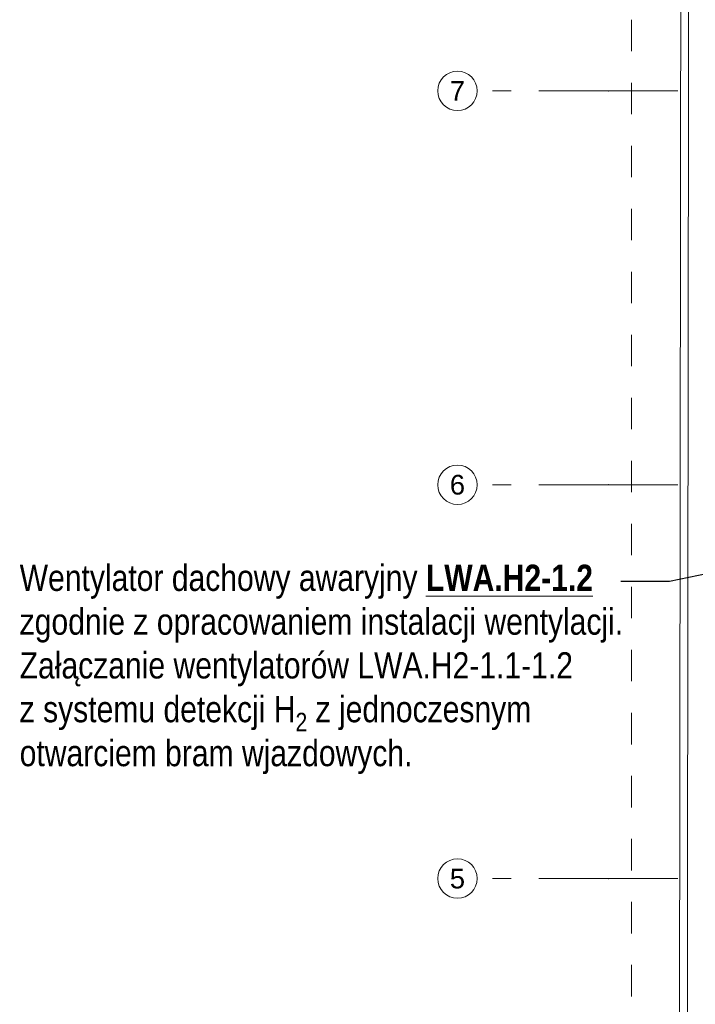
# Model space of a CAD drawing. Header units: millimetres. Extents: x -70269 to 35056, y -51814 to 48966.
# Tile 128 of 220: x -43575 to -38429, y 16823 to 24323. Entities that reach past the tile are written whole.
import ezdxf
from ezdxf import colors
from ezdxf.entities.mleader import LeaderData, LeaderLine
from ezdxf.enums import TextEntityAlignment as Align
from ezdxf.math import Vec2, Vec3

# ---------------------------------------------------------------- set-up
doc = ezdxf.new("R2010")
doc.units = ezdxf.units.MM
doc.linetypes.add('Przerywana', pattern=[48, 24, -24])
doc.linetypes.add('Przerywana podwójnie', pattern=[109.361107, 52.916665, -21.166666, 14.111111, -21.166666])
for name, color, linetype, lineweight, true_color in [('103-Z Zakres opracowania_Nr_pióra__95', 7, 'Continuous', 140, 0x7c7c7c), ('280-A Dachy Powłoki_Nr_pióra__95', 7, 'Continuous', 20, 0x7c7c7c), ('410-K Osie główne_Nr_pióra__95', 7, 'Continuous', 20, 0x7c7c7c), ('420-K Ściany_Nr_pióra__95', 7, 'Continuous', 20, 0x7c7c7c)]:
    doc.layers.add(name, color=color, linetype=linetype, lineweight=lineweight, true_color=true_color)
for name, color, linetype, lineweight in [('410-K Osie główne_Nr_pióra__11', 7, 'Continuous', 0), ('IS_Wentylacja_Opis', 7, 'Continuous', 13), ('XREF', 8, 'Continuous', 9)]:
    doc.layers.add(name, color=color, linetype=linetype, lineweight=lineweight)
doc.styles.get("Standard").update_dxf_attribs({"font": 'arial.ttf'})
doc.styles.add('STYL_AUTOMATYCZNY_1', font='arial.ttf')

# ---------------------------------------------------------------- blocks, each defined once
blk = doc.blocks.new('parter 2025.10.15')
at = {"layer": '103-Z Zakres opracowania_Nr_pióra__95', "color": 8, "linetype": 'Przerywana', "lineweight": 5}
blk.add_lwpolyline([(-45.53, 3079.65), (654.37, 3079.65), (654.37, 2747.81), (1099.75, 2747.81), (1099.75, 2276.77), (655.29, 2276.77), (655.29, -103.95), (-45.53, -103.95)], close=True, dxfattribs=at)
at = {"layer": '280-A Dachy Powłoki_Nr_pióra__95', "color": 8, "linetype": 'Continuous', "lineweight": 5, "flags": 128}
blk.add_lwpolyline([(-10.18, 59.91), (-6.55, 3006.84)], dxfattribs=at)
at = {"layer": '410-K Osie główne_Nr_pióra__95', "color": 8, "linetype": 'Przerywana podwójnie', "lineweight": 5}
for p, q in [((-63, 1833.81), (-163, 1833.81)), ((-63, 1833.81), (1039.92, 1833.81)), ((-63, 1533.81), (-163, 1533.81)), ((-63, 1533.81), (1039.92, 1533.81)), ((-63, 1233.81), (-163, 1233.81)), ((-63, 1233.81), (1039.92, 1233.81))]:
    blk.add_line(p, q, dxfattribs=at)
at = {"layer": '410-K Osie główne_Nr_pióra__95', "color": 8, "linetype": 'Continuous', "lineweight": 5}
for centre in [(-178, 1833.81), (-178, 1533.81), (-178, 1233.81)]:
    blk.add_circle(centre, 15, dxfattribs=at)
at = {"layer": '410-K Osie główne_Nr_pióra__95', "color": 8, "linetype": 'Przerywana podwójnie', "lineweight": 5}
for p in [(-63, 1833.81), (-63, 1833.81), (-63, 1533.81), (-63, 1533.81), (-63, 1233.81), (-63, 1233.81)]:
    blk.add_point(p, dxfattribs=at)
at = {"layer": '420-K Ściany_Nr_pióra__95', "color": 8, "linetype": 'Continuous', "lineweight": 5, "flags": 128}
blk.add_lwpolyline([(-0.35, 3069.65), (-4.21, -3.07)], dxfattribs=at)
at = {"layer": '410-K Osie główne_Nr_pióra__11', "color": 8, "lineweight": 5, "style": 'STYL_AUTOMATYCZNY_1'}
for s, p in [('7', (-178, 1841.31)), ('6', (-178, 1541.31)), ('5', (-178, 1241.31))]:
    blk.add_text(s, height=15, dxfattribs=at).set_placement(p, align=Align.TOP_CENTER)

msp = doc.modelspace()

# ---------------------------------------------------------------- block references
at = {"layer": 'XREF', "xscale": 10, "yscale": 10, "zscale": 10}
msp.add_blockref('parter 2025.10.15', (-38460.6, 5442.3), dxfattribs=at)

# ---------------------------------------------------------------- next in the draw order: leaders
at = {"layer": 'IS_Wentylacja_Opis'}
ml = msp.add_multileader_mtext('Standard', dxfattribs=at)
ml.set_content('{\\fArial Narrow|b0|i0|c161;{\\A1;Wentylator dachowy awaryjny {\\L\\fArial Narrow|b1|i0;LWA.H2-1.2\\P}zgodnie z opracowaniem instalacji wentylacji.\\PZałączanie wentylatorów LWA.H2-1.1-1.2}\\P\\A1;z systemu detekcji H{\\H0.7x;\\S^ 2;} z jednoczesnym otwarciem bram wjazdowych.}\\A1; ', color=256)
ml.set_leader_properties()
ml.build(insert=Vec2(0, 0))
ml.multileader.update_dxf_attribs({"dogleg_length": 150, "arrow_head_size": 150})
ctx = ml.context
ctx.base_point, ctx.char_height, ctx.arrow_head_size, ctx.plane_origin = Vec3(-43576.8, 20042.1, -2), 200, 150, Vec3(-67807182.2, -56912515.9, -2)
notes = []
notes.append((ctx, [(0, (1, 1, 0), (-38626.3, 20042.1, -2), (-1, 0), 370.7, [(0, [(-33312.7, 21172.2, -2)], 0, [])])]))
ctx.mtext.insert, ctx.mtext.width = Vec3(-43574.8, 20171.4, -2), 4936.513
for ctx, leaders in notes:
    for number, flags, end, landing, length, lines in leaders:
        leader = LeaderData()
        leader.index, (leader.has_last_leader_line, leader.has_dogleg_vector, leader.attachment_direction) = number, flags
        leader.last_leader_point, leader.dogleg_vector, leader.dogleg_length = Vec3(end), Vec3(landing), length
        for number, points, colour, breaks in lines:
            line = LeaderLine()
            line.index, line.vertices, line.color, line.breaks = number, Vec3.list(points), colors.encode_raw_color(colour), breaks
            leader.lines.append(line)
        ctx.leaders.append(leader)

doc.saveas('drawing.dxf')
